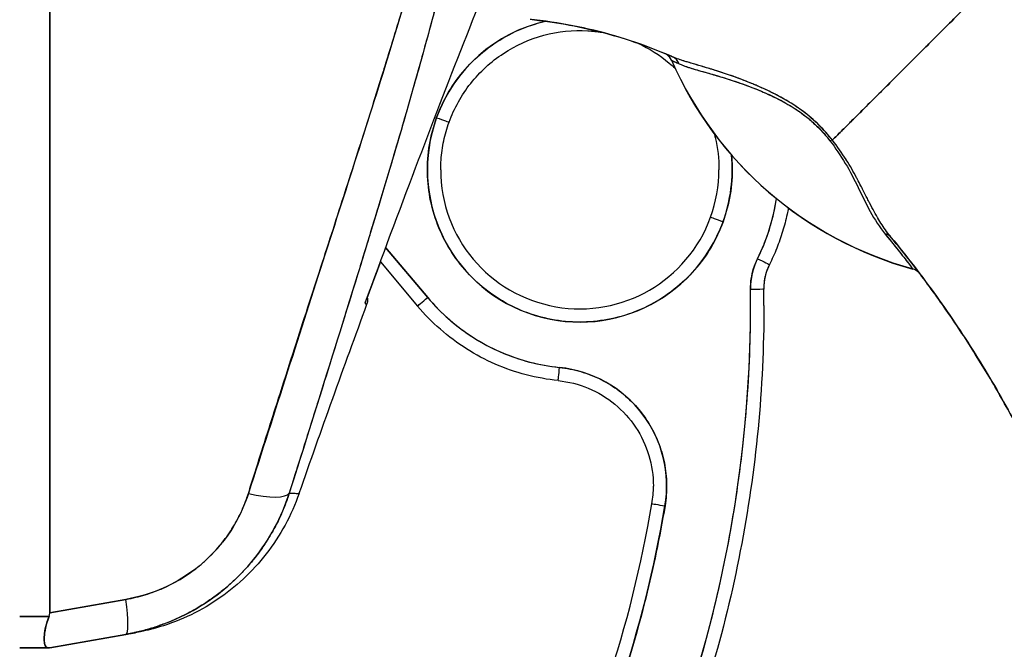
# Model space of a CAD drawing. Extents: x 807 to 1172, y 30 to 260.
# Tile 36 of 214: x 840.642 to 842.105, y 165.773 to 166.709. Entities that reach past the tile are written whole.
import ezdxf

# ---------------------------------------------------------------- set-up
doc = ezdxf.new("R2010")
doc.units = 0
doc.header["$LTSCALE"] = 4
doc.header["$MEASUREMENT"] = 0
doc.layers.get('0').update_dxf_attribs({"linetype": 'CONTINUOUS'})

msp = doc.modelspace()

# ---------------------------------------------------------------- linework, layer by layer
for p, q in [((840.6871, 167.2321), (840.6871, 165.8277)), ((840.6871, 165.8277), (840.6871, 167.2321)), ((841.6108, 166.6487), (841.6108, 166.6485)), ((841.7746, 166.5882), (841.7746, 166.5882)), ((841.7746, 166.5882), (841.7746, 166.5882)), ((841.7748, 166.5928), (841.7748, 166.5928)), ((841.7748, 166.5928), (841.7748, 166.5928)), ((841.794, 166.5812), (841.794, 166.5812)), ((841.1235, 166.445), (841.1234, 166.4451)), ((841.1234, 166.4451), (841.1235, 166.445)), ((841.1163, 166.423), (841.1163, 166.4229)), ((841.1578, 166.3735), (841.1578, 166.3735)), ((841.2486, 166.2961), (841.1861, 166.3704)), ((841.1861, 166.3704), (841.2486, 166.2961)), ((841.1783, 166.3491), (841.2335, 166.2834)), ((841.7563, 166.345), (841.7563, 166.345)), ((841.7479, 166.309), (841.7479, 166.3087)), ((841.7479, 166.3088), (841.7479, 166.309)), ((841.7481, 166.2842), (841.7481, 166.2845)), ((840.8002, 165.8476), (840.6871, 165.8277)), ((840.6871, 165.8277), (840.8002, 165.8476)), ((840.6424, 165.8224), (840.686, 165.8224)), ((840.686, 165.8224), (840.6424, 165.8224)), ((840.6871, 165.7758), (840.8002, 165.7957)), ((840.8002, 165.7957), (840.6871, 165.7758)), ((840.6424, 165.7758), (840.686, 165.7758)), ((840.686, 165.7758), (840.6424, 165.7758))]:
    msp.add_line(p, q)
for centre, radius, start, end in [((841.5924, 166.6405), 0.0201, 23.6684, 56.8157), ((842.1156, 166.8698), 0.5512, 203.6748, 254.6398), ((841.4746, 166.486), 0.2264, 44.8598, 44.8601), ((841.4746, 166.486), 0.2264, 41.2948, 41.3062), ((841.8267, 166.3097), 0.0984, 153.4032, 180.7341), ((841.8267, 166.3098), 0.0787, 153.4032, 180.7341), ((841.8267, 166.3098), 0.0787, 153.4032, 180.7341), ((841.9642, 166.319), 0.0201, 44.4756, 74.6399), ((841.8267, 166.31), 0.0984, 179.9225, 180.0876), ((841.8267, 166.31), 0.0787, 180.0912, 180.7341), ((841.8267, 166.31), 0.0787, 180.0912, 180.7341), ((841.4746, 166.486), 0.2953, 220.033, 264.1461), ((855.932, 160.8334), 15.748, 159.74434, 160.82859)]:
    msp.add_arc(centre, radius, start, end)
for centre, major_axis, ratio, start_param, end_param in [((841.4746, 166.486), (-0.2128, 0.0773), 0.999999, 5.288734, 6.283185), ((841.392, 166.693), (-0.1269, 0.012), 0.132885, 4.605159, 4.653284), ((841.5924, 166.6405), (0.0184, 0.0081), 0.999983, 0, 0.667548), ((841.5924, 166.6405), (0.0094, 0.0177), 0.999926, 5.615642, 6.283185), ((841.6041, 166.6354), (0.0081, 0.0184), 0.957138, 5.524733, 6.286793), ((841.6041, 166.6354), (0.0081, 0.0184), 0.957138, 5.524732, 6.286792), ((843.051, 166.1242), (-1.4402, 0.5244), 0.001191, 0.000428, 0.011541), ((842.1156, 166.87), (0.5512, 0), 0.999825, 3.554991, 4.443895), ((842.1161, 166.8701), (-0.5053, -0.2215), 0.999999, 6.283184, 6.283185), ((842.1156, 166.87), (-0.5512, 0), 0.999825, 0.413493, 1.302303), ((841.4746, 166.486), (0.2128, -0.0773), 0.999999, 3.141593, 6.283185), ((841.2619, 166.5633), (0.0185, -0.0067), 0.001197, 4.712824, 6.28362), ((841.2619, 166.5633), (0.0185, -0.0067), 0.001197, 4.712824, 6.28362), ((841.8365, 166.5171), (0.0159, 0.0123), 0.237603, 0.420158, 0.737553), ((841.4746, 166.486), (0.2253, 0.0218), 0.999999, 5.83822, 6.283185), ((841.4746, 166.486), (-0.2067, 0), 0.999999, 0, 2.793103), ((841.4746, 166.486), (0.1943, -0.0706), 0.999999, 0, 0.348489), ((841.4746, 166.486), (0.264, -0.1322), 1, 0, 0.318277), ((841.6874, 166.4087), (-0.0185, 0.0067), 0.001197, 0.000435, 1.571231), ((841.6874, 166.4087), (-0.0185, 0.0067), 0.001197, 0.000435, 1.571231), ((841.9217, 166.3735), (0.0155, 0.0127), 0.762042, 0.221797, 0.631364), ((841.9217, 166.3727), (0.0155, 0.0128), 0.763316, 6.282524, 6.912051), ((841.7387, 166.3538), (0.0176, -0.0088), 0.001139, 4.712959, 6.272264), ((841.7387, 166.3538), (0.0176, -0.0088), 0.001139, 4.712959, 6.272264), ((841.964, 166.3193), (0.0053, 0.0194), 0.999856, 5.750181, 6.283185), ((841.527, 166.9328), (0.4425, -0.5945), 0.00076, 6.252857, 6.28421), ((841.964, 166.3193), (0.0144, 0.014), 0.999539, 0, 0.533354), ((841.527, 166.9331), (0.4425, -0.5948), 0.000764, 6.25286, 6.284203), ((839.8347, 166.2842), (1.8937, 0), 0.999999, 5.803859, 6.295998), ((841.7283, 166.3085), (0.0197, 0.0003), 0.001273, 4.712373, 6.283169), ((841.7283, 166.3085), (0.0197, 0.0003), 0.001273, 4.712373, 6.283169), ((841.7283, 166.3087), (0.0197, 0.0003), 0.001273, 0.015863, 0.016902), ((839.8347, 166.2845), (1.9134, 0), 0.999999, 0, 0.012795), ((839.8347, 166.2842), (1.9134, 0), 0.999999, 0, 0.012813), ((839.8347, 166.2842), (1.9134, 0), 0.999999, 0, 0.012813), ((841.2486, 166.2961), (-0.0151, -0.0127), 0.000975, 0, 1.569977), ((841.2486, 166.2961), (-0.0151, -0.0127), 0.000975, 6.283167, 7.853153), ((841.4445, 166.1923), (-0.002, -0.0196), 0.00013, 6.281918, 7.852715), ((841.4445, 166.1923), (-0.002, -0.0196), 0.00013, 6.281918, 7.852715), ((841.4265, 166.016), (0.1762, -0.0181), 0.999999, 6.218435, 7.853982), ((841.4265, 166.016), (0.1553, -0.0262), 0.999999, 0, 0.166921), ((840.9685, 166.0307), (0.0751, -0.0236), 0.267678, 4.978789, 6.209704), ((840.9685, 166.0307), (0.0751, -0.0236), 0.267683, 4.978795, 6.209706), ((839.8347, 166.2842), (1.7717, 0), 0.999999, 5.803859, 6.116264), ((839.8347, 166.2842), (1.7913, 0), 0.999999, 5.803859, 6.116264), ((841.6012, 165.9866), (-0.0194, 0.0033), 0.001256, 0.000212, 1.571008), ((841.6012, 165.9866), (-0.0194, 0.0033), 0.001256, 0.000212, 1.571008), ((840.7866, 165.8733), (0.0137, -0.0775), 0.122276, 6.283185, 7.495831), ((840.7866, 165.8733), (0.0137, -0.0775), 0.122276, 0, 1.212646)]:
    msp.add_ellipse(centre, major_axis=major_axis, ratio=ratio, start_param=start_param, end_param=end_param)
for points, knots in [([(841.3583, 167.2558), (841.3555, 167.2203), (841.3518, 167.185), (841.3472, 167.1495), (841.3426, 167.1139), (841.3371, 167.0782), (841.3307, 167.0418), (841.3243, 167.0054), (841.3171, 166.9683), (841.309, 166.9302), (841.3008, 166.8921), (841.2917, 166.8528), (841.2817, 166.8121), (841.2717, 166.7713), (841.2607, 166.729), (841.2486, 166.6846), (841.2365, 166.6402), (841.2234, 166.5937), (841.209, 166.5444), (841.1946, 166.4951), (841.179, 166.4431), (841.162, 166.3875), (841.1451, 166.3319), (841.1267, 166.2727), (841.1068, 166.2091), (841.087, 166.1456), (841.0656, 166.0778), (841.043, 166.0057)], [0, 0, 0, 0, 0.111111, 0.111111, 0.111111, 0.222222, 0.222222, 0.222222, 0.333333, 0.333333, 0.333333, 0.444444, 0.444444, 0.444444, 0.555556, 0.555556, 0.555556, 0.666667, 0.666667, 0.666667, 0.777778, 0.777778, 0.777778, 0.888889, 0.888889, 0.888889, 1, 1, 1, 1]), ([(841.3583, 167.2558), (841.3573, 167.2436), (841.3563, 167.2313), (841.3551, 167.2188), (841.3539, 167.2065), (841.3526, 167.1941), (841.3511, 167.1816), (841.3497, 167.1692), (841.3482, 167.1566), (841.3465, 167.144), (841.3448, 167.1315), (841.3431, 167.1189), (841.3412, 167.1061), (841.3393, 167.0935), (841.3373, 167.0807), (841.3351, 167.0678), (841.333, 167.055), (841.3308, 167.0421), (841.3285, 167.0291), (841.3264, 167.0174), (841.3242, 167.0055), (841.3219, 166.9936), (841.3216, 166.9924), (841.3214, 166.9911), (841.3211, 166.9899), (841.3186, 166.9767), (841.3159, 166.9634), (841.3131, 166.95), (841.3104, 166.9367), (841.3075, 166.9232), (841.3045, 166.9096), (841.3015, 166.896), (841.2984, 166.8822), (841.2952, 166.8684), (841.292, 166.8545), (841.2886, 166.8405), (841.2852, 166.8264), (841.2818, 166.8122), (841.2782, 166.7978), (841.2746, 166.7834), (841.2709, 166.7689), (841.2671, 166.7542), (841.2632, 166.7394), (841.2597, 166.7259), (841.2561, 166.7124), (841.2524, 166.6987), (841.252, 166.6972), (841.2516, 166.6957), (841.2512, 166.6942), (841.2471, 166.6789), (841.2428, 166.6634), (841.2385, 166.6478), (841.2341, 166.632), (841.2296, 166.6161), (841.225, 166.6), (841.2204, 166.5836), (841.2156, 166.5672), (841.2108, 166.5506), (841.2059, 166.5337), (841.2009, 166.5166), (841.1958, 166.4995), (841.1906, 166.482), (841.1853, 166.4643), (841.1799, 166.4465), (841.1745, 166.4283), (841.1689, 166.41), (841.1632, 166.3915), (841.1611, 166.3843), (841.1589, 166.3772), (841.1567, 166.37), (841.153, 166.3581), (841.1494, 166.3462), (841.1457, 166.3342), (841.1396, 166.3144), (841.1334, 166.2945), (841.1272, 166.2744), (841.1208, 166.2538), (841.1143, 166.233), (841.1077, 166.212), (841.101, 166.1904), (841.0941, 166.1686), (841.0872, 166.1466), (841.0801, 166.124), (841.0729, 166.1011), (841.0657, 166.078), (841.0582, 166.0541), (841.0506, 166.03), (841.043, 166.0057)], [0, 0, 0, 0, 0.037382, 0.037382, 0.037382, 0.074234, 0.074234, 0.074234, 0.110636, 0.110636, 0.110636, 0.146671, 0.146671, 0.146671, 0.182417, 0.182417, 0.182417, 0.217957, 0.217957, 0.217957, 0.25, 0.25, 0.25, 0.253368, 0.253368, 0.253368, 0.288725, 0.288725, 0.288725, 0.324095, 0.324095, 0.324095, 0.359547, 0.359547, 0.359547, 0.39515, 0.39515, 0.39515, 0.430974, 0.430974, 0.430974, 0.467089, 0.467089, 0.467089, 0.5, 0.5, 0.5, 0.503564, 0.503564, 0.503564, 0.540473, 0.540473, 0.540473, 0.577897, 0.577897, 0.577897, 0.615918, 0.615918, 0.615918, 0.654622, 0.654622, 0.654622, 0.694093, 0.694093, 0.694093, 0.734423, 0.734423, 0.734423, 0.75, 0.75, 0.75, 0.775706, 0.775706, 0.775706, 0.818036, 0.818036, 0.818036, 0.861515, 0.861515, 0.861515, 0.906243, 0.906243, 0.906243, 0.952322, 0.952322, 0.952322, 1, 1, 1, 1]), ([(841.3331, 167.2514), (841.3214, 167.1677), (841.3046, 167.0788), (841.2822, 166.9848), (841.2598, 166.8909), (841.2317, 166.7918), (841.1999, 166.6877), (841.1682, 166.5837), (841.1328, 166.4746), (841.0963, 166.3608), (841.0597, 166.247), (841.022, 166.1285), (840.9822, 166.0051)], [0, 0, 0, 0, 0.25, 0.25, 0.25, 0.5, 0.5, 0.5, 0.75, 0.75, 0.75, 1, 1, 1, 1]), ([(840.9822, 166.0051), (840.9898, 166.0293), (840.9974, 166.0535), (841.0051, 166.0776), (841.0124, 166.1006), (841.0197, 166.1235), (841.0271, 166.1464), (841.0341, 166.1682), (841.0411, 166.1901), (841.0481, 166.2119), (841.0548, 166.2327), (841.0616, 166.2536), (841.0683, 166.2744), (841.0747, 166.2943), (841.0812, 166.3142), (841.0876, 166.3342), (841.0938, 166.3533), (841.1, 166.3724), (841.1062, 166.3914), (841.1121, 166.4098), (841.118, 166.4281), (841.1239, 166.4464), (841.1296, 166.4641), (841.1353, 166.4817), (841.1409, 166.4993), (841.1463, 166.5163), (841.1518, 166.5333), (841.1572, 166.5503), (841.1624, 166.5667), (841.1675, 166.5831), (841.1727, 166.5996), (841.1754, 166.6081), (841.178, 166.6166), (841.1807, 166.6251), (841.183, 166.6325), (841.1852, 166.6399), (841.1875, 166.6472), (841.1923, 166.6626), (841.197, 166.678), (841.2017, 166.6935), (841.2062, 166.7084), (841.2107, 166.7234), (841.2152, 166.7384), (841.2195, 166.7529), (841.2238, 166.7675), (841.228, 166.7821), (841.2321, 166.7963), (841.2362, 166.8106), (841.2402, 166.8248), (841.2441, 166.8387), (841.248, 166.8526), (841.2518, 166.8665), (841.2555, 166.8802), (841.2591, 166.8938), (841.2627, 166.9074), (841.2662, 166.9208), (841.2697, 166.9342), (841.273, 166.9476), (841.2763, 166.9608), (841.2796, 166.9739), (841.2827, 166.9871), (841.2859, 167.0001), (841.2889, 167.013), (841.2918, 167.026), (841.2948, 167.0388), (841.2976, 167.0516), (841.3003, 167.0645), (841.303, 167.0771), (841.3056, 167.0898), (841.3082, 167.1025), (841.3107, 167.115), (841.3131, 167.1276), (841.3154, 167.1401), (841.3177, 167.1526), (841.3199, 167.165), (841.322, 167.1775), (841.324, 167.1898), (841.326, 167.2022), (841.3279, 167.2146), (841.3297, 167.2268), (841.3315, 167.2391), (841.3331, 167.2514)], [0, 0, 0, 0, 0.058373, 0.058373, 0.058373, 0.113771, 0.113771, 0.113771, 0.166588, 0.166588, 0.166588, 0.217025, 0.217025, 0.217025, 0.265271, 0.265271, 0.265271, 0.311506, 0.311506, 0.311506, 0.355892, 0.355892, 0.355892, 0.398581, 0.398581, 0.398581, 0.439711, 0.439711, 0.439711, 0.479413, 0.479413, 0.479413, 0.5, 0.5, 0.5, 0.517807, 0.517807, 0.517807, 0.555021, 0.555021, 0.555021, 0.59116, 0.59116, 0.59116, 0.62632, 0.62632, 0.62632, 0.660593, 0.660593, 0.660593, 0.694065, 0.694065, 0.694065, 0.726815, 0.726815, 0.726815, 0.75892, 0.75892, 0.75892, 0.79045, 0.79045, 0.79045, 0.821471, 0.821471, 0.821471, 0.852043, 0.852043, 0.852043, 0.882223, 0.882223, 0.882223, 0.912065, 0.912065, 0.912065, 0.941613, 0.941613, 0.941613, 0.970914, 0.970914, 0.970914, 1, 1, 1, 1]), ([(841.1559, 166.2884), (841.1812, 166.3575), (841.2061, 166.4243), (841.2306, 166.4886), (841.255, 166.5528), (841.2789, 166.6147), (841.3023, 166.6743), (841.3257, 166.7338), (841.3486, 166.7911), (841.3707, 166.8461)], [0, 0, 0, 0, 0.333333, 0.333333, 0.333333, 0.666667, 0.666667, 0.666667, 1, 1, 1, 1]), ([(842.1053, 166.785), (842.098, 166.7777), (842.0904, 166.7701), (842.0828, 166.7625), (842.0748, 166.7546), (842.0668, 166.7465), (842.0588, 166.7385), (842.0564, 166.7361), (842.054, 166.7337), (842.0516, 166.7314), (842.0456, 166.7253), (842.0396, 166.7193), (842.0336, 166.7134), (842.0249, 166.7046), (842.0163, 166.6961), (842.0079, 166.6877), (842.0052, 166.685), (842.0025, 166.6823), (841.9999, 166.6797), (841.9939, 166.6737), (841.988, 166.6677), (841.9821, 166.6619), (841.9735, 166.6533), (841.9651, 166.6449), (841.957, 166.6368), (841.9554, 166.6352), (841.9539, 166.6337), (841.9524, 166.6322), (841.9457, 166.6255), (841.9392, 166.619), (841.933, 166.6128), (841.9291, 166.6089), (841.9253, 166.6051), (841.9216, 166.6014), (841.9178, 166.5977), (841.9142, 166.594), (841.9107, 166.5905), (841.9071, 166.5869), (841.9036, 166.5835), (841.9002, 166.5801), (841.8969, 166.5767), (841.8936, 166.5735), (841.8905, 166.5703), (841.8854, 166.5652), (841.8805, 166.5604), (841.876, 166.5559), (841.8749, 166.5548), (841.8738, 166.5538), (841.8728, 166.5527), (841.8701, 166.5501), (841.8675, 166.5475), (841.865, 166.545), (841.8626, 166.5426), (841.8602, 166.5402), (841.858, 166.538), (841.8558, 166.5358), (841.8537, 166.5337), (841.8517, 166.5317), (841.851, 166.5311), (841.8504, 166.5305), (841.8498, 166.5298)], [0, 0, 0, 0, 0.070424, 0.070424, 0.070424, 0.144534, 0.144534, 0.144534, 0.166667, 0.166667, 0.166667, 0.223343, 0.223343, 0.223343, 0.306734, 0.306734, 0.306734, 0.333333, 0.333333, 0.333333, 0.393545, 0.393545, 0.393545, 0.482972, 0.482972, 0.482972, 0.5, 0.5, 0.5, 0.574383, 0.574383, 0.574383, 0.620537, 0.620537, 0.620537, 0.666667, 0.666667, 0.666667, 0.713018, 0.713018, 0.713018, 0.759127, 0.759127, 0.759127, 0.833333, 0.833333, 0.833333, 0.850626, 0.850626, 0.850626, 0.895889, 0.895889, 0.895889, 0.940848, 0.940848, 0.940848, 0.985537, 0.985537, 0.985537, 1, 1, 1, 1]), ([(841.8498, 166.5298), (841.8504, 166.5305), (841.851, 166.5311), (841.8517, 166.5317), (841.8537, 166.5337), (841.8558, 166.5358), (841.858, 166.538), (841.8602, 166.5402), (841.8626, 166.5426), (841.865, 166.545), (841.8675, 166.5475), (841.8701, 166.5501), (841.8728, 166.5527), (841.8738, 166.5538), (841.8749, 166.5548), (841.876, 166.5559), (841.8805, 166.5604), (841.8854, 166.5652), (841.8905, 166.5703), (841.8968, 166.5766), (841.9035, 166.5834), (841.9106, 166.5905), (841.9177, 166.5975), (841.9252, 166.605), (841.933, 166.6128), (841.9392, 166.619), (841.9457, 166.6255), (841.9524, 166.6322), (841.9539, 166.6337), (841.9554, 166.6352), (841.957, 166.6368), (841.9651, 166.6449), (841.9735, 166.6533), (841.9821, 166.6619), (841.988, 166.6677), (841.9939, 166.6737), (841.9999, 166.6797), (842.0025, 166.6823), (842.0052, 166.685), (842.0079, 166.6877), (842.0163, 166.6961), (842.0249, 166.7046), (842.0336, 166.7134), (842.0395, 166.7193), (842.0455, 166.7253), (842.0516, 166.7313), (842.054, 166.7337), (842.0564, 166.7361), (842.0588, 166.7385), (842.0668, 166.7465), (842.0748, 166.7545), (842.0828, 166.7625), (842.0904, 166.7701), (842.098, 166.7777), (842.1053, 166.785)], [0, 0, 0, 0, 0.014459, 0.014459, 0.014459, 0.059137, 0.059137, 0.059137, 0.104088, 0.104088, 0.104088, 0.149345, 0.149345, 0.149345, 0.166667, 0.166667, 0.166667, 0.24084, 0.24084, 0.24084, 0.33319, 0.33319, 0.33319, 0.425633, 0.425633, 0.425633, 0.5, 0.5, 0.5, 0.517058, 0.517058, 0.517058, 0.606462, 0.606462, 0.606462, 0.666667, 0.666667, 0.666667, 0.693307, 0.693307, 0.693307, 0.776791, 0.776791, 0.776791, 0.833333, 0.833333, 0.833333, 0.855634, 0.855634, 0.855634, 0.929684, 0.929684, 0.929684, 1, 1, 1, 1]), ([(842.1053, 166.785), (842.1144, 166.7526), (842.1228, 166.7202), (842.1306, 166.6879), (842.1385, 166.6556), (842.1458, 166.6235), (842.1528, 166.5916), (842.1597, 166.5597), (842.1663, 166.528), (842.1727, 166.4967), (842.179, 166.4655), (842.1852, 166.4346), (842.1913, 166.4041), (842.1975, 166.3736), (842.2036, 166.3435), (842.2099, 166.314), (842.2162, 166.2844), (842.2227, 166.2553), (842.2295, 166.2266), (842.2364, 166.198), (842.2437, 166.1698), (842.2517, 166.1421), (842.2596, 166.1144), (842.2681, 166.0871), (842.2776, 166.0601)], [0, 0, 0, 0, 0.124961, 0.124961, 0.124961, 0.249967, 0.249967, 0.249967, 0.374972, 0.374972, 0.374972, 0.499978, 0.499978, 0.499978, 0.624983, 0.624983, 0.624983, 0.749989, 0.749989, 0.749989, 0.874994, 0.874994, 0.874994, 1, 1, 1, 1]), ([(841.2619, 166.5633), (841.2667, 166.5765), (841.2726, 166.5891), (841.2797, 166.601), (841.2867, 166.613), (841.2949, 166.6244), (841.3041, 166.6349), (841.3133, 166.6454), (841.3234, 166.655), (841.3344, 166.6637), (841.3453, 166.6723), (841.3571, 166.6799), (841.3694, 166.6864), (841.3818, 166.6929), (841.3947, 166.6983), (841.4081, 166.7024), (841.4132, 166.7039), (841.4183, 166.7053), (841.4235, 166.7065)], [0, 0, 0, 0, 0.0588235, 0.0588235, 0.0588235, 0.1176471, 0.1176471, 0.1176471, 0.1764706, 0.1764706, 0.1764706, 0.2352941, 0.2352941, 0.2352941, 0.2941176, 0.2941176, 0.2941176, 0.3166113, 0.3166113, 0.3166113, 0.3166113]), ([(841.4071, 166.7085), (841.4421, 166.7047), (841.477, 166.6982), (841.5113, 166.6891), (841.5456, 166.6799), (841.5793, 166.6682), (841.6121, 166.6538)], [0, 0, 0, 0, 0.5, 0.5, 0.5, 1, 1, 1, 1]), ([(841.6121, 166.6538), (841.6116, 166.654), (841.6111, 166.6542), (841.6107, 166.6544), (841.5908, 166.6631), (841.5705, 166.6708), (841.55, 166.6776), (841.5295, 166.6843), (841.5087, 166.6901), (841.4877, 166.6949), (841.4668, 166.6997), (841.4457, 166.7035), (841.4245, 166.7064), (841.4187, 166.7072), (841.4129, 166.7079), (841.4071, 166.7085)], [0, 0, 0, 0, 0.007361, 0.007361, 0.007361, 0.310645, 0.310645, 0.310645, 0.613929, 0.613929, 0.613929, 0.917213, 0.917213, 0.917213, 1, 1, 1, 1]), ([(841.2804, 166.5566), (841.2879, 166.5773), (841.2988, 166.5968), (841.3261, 166.6314), (841.3426, 166.6465), (841.3794, 166.6708), (841.3997, 166.6799), (841.4423, 166.6914), (841.4645, 166.6936), (841.4935, 166.692), (841.5004, 166.6912), (841.5072, 166.6901)], [3.490082, 3.490082, 3.490082, 3.490082, 3.810082, 3.810082, 4.130082, 4.130082, 4.450082, 4.450082, 4.770082, 4.770082, 4.870732, 4.870732, 4.870732, 4.870732]), ([(841.5608, 166.6739), (841.5776, 166.6662), (841.5933, 166.6563), (841.6104, 166.6419), (841.6133, 166.6393), (841.6161, 166.6367)], [5.142311, 5.142311, 5.142311, 5.142311, 5.4100818, 5.4100818, 5.4663064, 5.4663064, 5.4663064, 5.4663064]), ([(841.8498, 166.5298), (841.8434, 166.5381), (841.8362, 166.5461), (841.8281, 166.554), (841.82, 166.5618), (841.8109, 166.5694), (841.801, 166.5764), (841.8005, 166.5768), (841.8001, 166.5771), (841.7997, 166.5774), (841.7902, 166.584), (841.7799, 166.5901), (841.7693, 166.5957), (841.7679, 166.5965), (841.7665, 166.5972), (841.765, 166.598), (841.7563, 166.6025), (841.7474, 166.6067), (841.7383, 166.6106), (841.7372, 166.6111), (841.736, 166.6116), (841.7349, 166.6121), (841.7328, 166.613), (841.7307, 166.6138), (841.7286, 166.6147), (841.7189, 166.6187), (841.7092, 166.6223), (841.6996, 166.6257), (841.6993, 166.6258), (841.699, 166.6259), (841.6987, 166.626), (841.6906, 166.6288), (841.6825, 166.6314), (841.6745, 166.6339), (841.6741, 166.634), (841.6737, 166.6342), (841.6732, 166.6343), (841.6706, 166.6351), (841.6679, 166.6359), (841.6653, 166.6367), (841.6619, 166.6377), (841.6585, 166.6387), (841.6553, 166.6397), (841.6499, 166.6413), (841.6448, 166.6428), (841.64, 166.6442), (841.638, 166.6448), (841.636, 166.6454), (841.6342, 166.646), (841.6321, 166.6466), (841.6301, 166.6472), (841.6282, 166.6478), (841.6219, 166.6499), (841.6166, 166.6518), (841.6121, 166.6538)], [0, 0, 0, 0, 0.125, 0.125, 0.125, 0.25, 0.25, 0.25, 0.255535, 0.255535, 0.255535, 0.375, 0.375, 0.375, 0.39094, 0.39094, 0.39094, 0.487767, 0.487767, 0.487767, 0.5, 0.5, 0.5, 0.522422, 0.522422, 0.522422, 0.625, 0.625, 0.625, 0.628055, 0.628055, 0.628055, 0.715688, 0.715688, 0.715688, 0.720466, 0.720466, 0.720466, 0.75, 0.75, 0.75, 0.787783, 0.787783, 0.787783, 0.849243, 0.849243, 0.849243, 0.875, 0.875, 0.875, 0.903965, 0.903965, 0.903965, 1, 1, 1, 1]), ([(841.8498, 166.5298), (841.8439, 166.5374), (841.8373, 166.5448), (841.8303, 166.5518), (841.8291, 166.553), (841.8279, 166.5542), (841.8266, 166.5554), (841.8194, 166.5623), (841.8119, 166.5686), (841.8038, 166.5745), (841.8025, 166.5754), (841.8012, 166.5763), (841.7999, 166.5772), (841.7926, 166.5823), (841.7848, 166.5871), (841.7767, 166.5917), (841.7742, 166.5931), (841.7717, 166.5945), (841.7691, 166.5959), (841.7634, 166.5989), (841.7575, 166.6018), (841.7515, 166.6046), (841.7463, 166.6071), (841.741, 166.6094), (841.7357, 166.6117), (841.7331, 166.6128), (841.7305, 166.6139), (841.7278, 166.615), (841.7196, 166.6183), (841.7113, 166.6215), (841.7031, 166.6244), (841.7026, 166.6246), (841.702, 166.6248), (841.7015, 166.625), (841.6936, 166.6278), (841.6859, 166.6303), (841.6782, 166.6327), (841.6748, 166.6338), (841.6714, 166.6349), (841.6681, 166.6359), (841.6645, 166.637), (841.6609, 166.638), (841.6574, 166.6391), (841.6519, 166.6407), (841.6465, 166.6422), (841.6414, 166.6438), (841.6401, 166.6442), (841.6387, 166.6446), (841.6374, 166.645), (841.6345, 166.6458), (841.6317, 166.6467), (841.629, 166.6476), (841.6256, 166.6487), (841.6224, 166.6498), (841.6194, 166.6509), (841.6168, 166.6518), (841.6144, 166.6528), (841.6121, 166.6538)], [0, 0, 0, 0, 0.106229, 0.106229, 0.106229, 0.125, 0.125, 0.125, 0.232823, 0.232823, 0.232823, 0.25, 0.25, 0.25, 0.345204, 0.345204, 0.345204, 0.375, 0.375, 0.375, 0.441581, 0.441581, 0.441581, 0.5, 0.5, 0.5, 0.528868, 0.528868, 0.528868, 0.618969, 0.618969, 0.618969, 0.625, 0.625, 0.625, 0.711204, 0.711204, 0.711204, 0.75, 0.75, 0.75, 0.791698, 0.791698, 0.791698, 0.857612, 0.857612, 0.857612, 0.875, 0.875, 0.875, 0.912763, 0.912763, 0.912763, 0.959824, 0.959824, 0.959824, 1, 1, 1, 1]), ([(841.6108, 166.6485), (841.6109, 166.6485), (841.6112, 166.6483), (841.6117, 166.6481), (841.6125, 166.6478), (841.6137, 166.6472), (841.6154, 166.6464), (841.6171, 166.6456), (841.6194, 166.6446), (841.622, 166.6434)], [0, 0, 0, 0, 0.250608, 0.250608, 0.250608, 0.616926, 0.616926, 0.616926, 1, 1, 1, 1]), ([(841.6108, 166.6485), (841.6109, 166.6485), (841.6114, 166.6483), (841.6123, 166.6479), (841.6131, 166.6475), (841.6144, 166.6469), (841.616, 166.6461), (841.6177, 166.6454), (841.6196, 166.6445), (841.622, 166.6434)], [0, 0, 0, 0, 0.333333, 0.333333, 0.333333, 0.666667, 0.666667, 0.666667, 1, 1, 1, 1]), ([(841.622, 166.6434), (841.6241, 166.6425), (841.6263, 166.6416), (841.6287, 166.6407), (841.6314, 166.6397), (841.6343, 166.6387), (841.6375, 166.6376), (841.641, 166.6365), (841.6449, 166.6354), (841.649, 166.6341), (841.6515, 166.6334), (841.654, 166.6327), (841.6567, 166.6319), (841.6591, 166.6312), (841.6615, 166.6306), (841.664, 166.6298), (841.67, 166.6281), (841.6766, 166.6262), (841.6835, 166.6241), (841.6909, 166.6218), (841.6987, 166.6194), (841.707, 166.6166), (841.7078, 166.6164), (841.7086, 166.6161), (841.7094, 166.6158), (841.7162, 166.6135), (841.7232, 166.611), (841.7304, 166.6082), (841.7377, 166.6054), (841.7452, 166.6023), (841.753, 166.5988), (841.7608, 166.5953), (841.7689, 166.5914), (841.7771, 166.5869), (841.7772, 166.5868), (841.7774, 166.5867), (841.7775, 166.5866), (841.7859, 166.582), (841.7944, 166.5768), (841.8028, 166.5709), (841.8067, 166.5681), (841.8105, 166.5651), (841.8142, 166.562), (841.819, 166.5581), (841.8236, 166.5539), (841.828, 166.5495), (841.8346, 166.543), (841.8407, 166.5359), (841.8463, 166.5287)], [0, 0, 0, 0, 0.060401, 0.060401, 0.060401, 0.128439, 0.128439, 0.128439, 0.204371, 0.204371, 0.204371, 0.25, 0.25, 0.25, 0.289854, 0.289854, 0.289854, 0.38726, 0.38726, 0.38726, 0.490155, 0.490155, 0.490155, 0.5, 0.5, 0.5, 0.582487, 0.582487, 0.582487, 0.665027, 0.665027, 0.665027, 0.748353, 0.748353, 0.748353, 0.75, 0.75, 0.75, 0.835339, 0.835339, 0.835339, 0.875, 0.875, 0.875, 0.925032, 0.925032, 0.925032, 1, 1, 1, 1]), ([(841.622, 166.6434), (841.6258, 166.6418), (841.6304, 166.64), (841.6362, 166.638), (841.6421, 166.6361), (841.6491, 166.6341), (841.6575, 166.6317), (841.6659, 166.6293), (841.6758, 166.6265), (841.6858, 166.6235), (841.6959, 166.6204), (841.7061, 166.6171), (841.7164, 166.6134), (841.7266, 166.6097), (841.7369, 166.6057), (841.747, 166.6013), (841.7571, 166.5969), (841.7671, 166.5922), (841.7767, 166.587), (841.7863, 166.5819), (841.7955, 166.5762), (841.804, 166.57), (841.8125, 166.5638), (841.8204, 166.557), (841.8275, 166.5501), (841.8345, 166.5432), (841.8408, 166.5361), (841.8463, 166.5287)], [0, 0, 0, 0, 0.111111, 0.111111, 0.111111, 0.222222, 0.222222, 0.222222, 0.333333, 0.333333, 0.333333, 0.444444, 0.444444, 0.444444, 0.555556, 0.555556, 0.555556, 0.666667, 0.666667, 0.666667, 0.777778, 0.777778, 0.777778, 0.888889, 0.888889, 0.888889, 1, 1, 1, 1]), ([(841.6874, 166.4087), (841.6826, 166.3955), (841.6767, 166.3829), (841.6696, 166.371), (841.6626, 166.359), (841.6543, 166.3476), (841.6452, 166.3371), (841.636, 166.3266), (841.6258, 166.3169), (841.6149, 166.3083), (841.604, 166.2997), (841.5922, 166.292), (841.5799, 166.2856), (841.5675, 166.2791), (841.5546, 166.2737), (841.5412, 166.2696), (841.5279, 166.2655), (841.5142, 166.2627), (841.5003, 166.2611), (841.4865, 166.2595), (841.4725, 166.2592), (841.4585, 166.2602), (841.4446, 166.2612), (841.4308, 166.2635), (841.4173, 166.267), (841.4038, 166.2705), (841.3906, 166.2753), (841.378, 166.2813), (841.3654, 166.2872), (841.3533, 166.2943), (841.342, 166.3025), (841.3307, 166.3107), (841.3202, 166.3199), (841.3106, 166.33), (841.301, 166.3401), (841.2923, 166.3511), (841.2847, 166.3628), (841.2771, 166.3745), (841.2706, 166.3869), (841.2653, 166.3998), (841.26, 166.4127), (841.2559, 166.4261), (841.253, 166.4398), (841.2502, 166.4534), (841.2486, 166.4673), (841.2483, 166.4813), (841.248, 166.4952), (841.249, 166.5092), (841.2513, 166.5229), (841.2536, 166.5367), (841.2571, 166.5501), (841.2619, 166.5633)], [0, 0, 0, 0, 0.058824, 0.058824, 0.058824, 0.117647, 0.117647, 0.117647, 0.176471, 0.176471, 0.176471, 0.235294, 0.235294, 0.235294, 0.294118, 0.294118, 0.294118, 0.352941, 0.352941, 0.352941, 0.411765, 0.411765, 0.411765, 0.470588, 0.470588, 0.470588, 0.529412, 0.529412, 0.529412, 0.588235, 0.588235, 0.588235, 0.647059, 0.647059, 0.647059, 0.705882, 0.705882, 0.705882, 0.764706, 0.764706, 0.764706, 0.823529, 0.823529, 0.823529, 0.882353, 0.882353, 0.882353, 0.941176, 0.941176, 0.941176, 1, 1, 1, 1]), ([(841.2679, 166.486), (841.2679, 166.4908), (841.2681, 166.4956), (841.2688, 166.5052), (841.2693, 166.51), (841.2706, 166.5195), (841.2715, 166.5242), (841.2734, 166.5336), (841.2746, 166.5383), (841.2772, 166.5475), (841.2787, 166.5521), (841.2804, 166.5566)], [3.1415927, 3.1415927, 3.1415927, 3.1415927, 3.2112905, 3.2112905, 3.2809883, 3.2809883, 3.3506862, 3.3506862, 3.420384, 3.420384, 3.4900819, 3.4900819, 3.4900819, 3.4900819]), ([(841.6743, 166.5396), (841.6748, 166.5377), (841.6753, 166.5357), (841.6795, 166.5181), (841.6813, 166.5021), (841.6813, 166.486)], [6.0208933, 6.0208933, 6.0208933, 6.0208933, 6.0500818, 6.0500818, 6.2831853, 6.2831853, 6.2831853, 6.2831853]), ([(841.8463, 166.5287), (841.8544, 166.5182), (841.862, 166.507), (841.869, 166.4954), (841.876, 166.4837), (841.8824, 166.4715), (841.8882, 166.4595), (841.8941, 166.4475), (841.8995, 166.4356), (841.906, 166.4239), (841.9125, 166.4122), (841.9202, 166.4008), (841.9285, 166.39)], [0, 0, 0, 0, 0.25, 0.25, 0.25, 0.5, 0.5, 0.5, 0.75, 0.75, 0.75, 1, 1, 1, 1]), ([(841.9372, 166.3855), (841.9349, 166.3883), (841.9327, 166.3912), (841.9305, 166.3941), (841.9281, 166.3974), (841.9258, 166.4008), (841.9236, 166.4041), (841.9215, 166.4073), (841.9195, 166.4106), (841.9176, 166.4138), (841.9173, 166.4141), (841.9171, 166.4145), (841.9169, 166.4149), (841.9146, 166.4188), (841.9124, 166.4227), (841.9103, 166.4267), (841.9079, 166.4311), (841.9056, 166.4355), (841.9033, 166.4399), (841.9028, 166.4409), (841.9023, 166.442), (841.9018, 166.443), (841.8997, 166.4471), (841.8977, 166.4511), (841.8957, 166.4552), (841.8945, 166.4575), (841.8933, 166.4598), (841.8922, 166.4621), (841.8904, 166.4655), (841.8887, 166.4688), (841.8869, 166.4722), (841.8866, 166.4728), (841.8863, 166.4734), (841.8859, 166.474), (841.8812, 166.4829), (841.8761, 166.4916), (841.8705, 166.5004), (841.8704, 166.5006), (841.8703, 166.5008), (841.8702, 166.501), (841.864, 166.5106), (841.8573, 166.5204), (841.8498, 166.5298)], [0, 0, 0, 0, 0.062727, 0.062727, 0.062727, 0.133158, 0.133158, 0.133158, 0.2, 0.2, 0.2, 0.2074, 0.2074, 0.2074, 0.288525, 0.288525, 0.288525, 0.378924, 0.378924, 0.378924, 0.4, 0.4, 0.4, 0.483407, 0.483407, 0.483407, 0.530937, 0.530937, 0.530937, 0.6, 0.6, 0.6, 0.612912, 0.612912, 0.612912, 0.795849, 0.795849, 0.795849, 0.8, 0.8, 0.8, 1, 1, 1, 1]), ([(841.7, 166.5078), (841.7005, 166.5021), (841.7008, 166.4964), (841.701, 166.4907), (841.7013, 166.4767), (841.7002, 166.4627), (841.698, 166.449), (841.6957, 166.4353), (841.6922, 166.4219), (841.6874, 166.4087)], [0.8582763, 0.8582763, 0.8582763, 0.8582763, 0.8823529, 0.8823529, 0.8823529, 0.9411765, 0.9411765, 0.9411765, 1, 1, 1, 1]), ([(841.7387, 166.3538), (841.7449, 166.3662), (841.7501, 166.3788), (841.7545, 166.3919), (841.7589, 166.4051), (841.7624, 166.4186), (841.765, 166.4322), (841.7656, 166.4358), (841.7662, 166.4394), (841.7668, 166.4431)], [0, 0, 0, 0, 0.3333333, 0.3333333, 0.3333333, 0.6666667, 0.6666667, 0.6666667, 0.7548681, 0.7548681, 0.7548681, 0.7548681]), ([(841.7844, 166.4292), (841.7839, 166.4261), (841.7833, 166.423), (841.7807, 166.4113), (841.7785, 166.4027), (841.7734, 166.3858), (841.7704, 166.3774), (841.7639, 166.361), (841.7602, 166.3529), (841.7563, 166.345)], [0.1813385, 0.1813385, 0.1813385, 0.1813385, 0.2113574, 0.2113574, 0.2956387, 0.2956387, 0.3799199, 0.3799199, 0.4642012, 0.4642012, 0.4642012, 0.4642012]), ([(841.9285, 166.39), (841.9377, 166.3789), (841.9454, 166.3693), (841.9515, 166.3616), (841.9578, 166.3536), (841.9624, 166.3476), (841.9654, 166.3437), (841.9677, 166.3407), (841.969, 166.339), (841.9693, 166.3386)], [0, 0, 0, 0, 0.353142, 0.353142, 0.353142, 0.719555, 0.719555, 0.719555, 1, 1, 1, 1]), ([(841.9285, 166.39), (841.9369, 166.3799), (841.944, 166.371), (841.9499, 166.3636), (841.9558, 166.3561), (841.9605, 166.3501), (841.9638, 166.3458), (841.967, 166.3416), (841.9689, 166.3392), (841.9693, 166.3386)], [0, 0, 0, 0, 0.333333, 0.333333, 0.333333, 0.666667, 0.666667, 0.666667, 1, 1, 1, 1]), ([(841.9372, 166.3855), (841.9607, 166.3569), (841.9831, 166.3277), (842.0045, 166.2979), (842.0259, 166.2681), (842.0463, 166.2376), (842.0656, 166.2065), (842.085, 166.1754), (842.1034, 166.1436), (842.1208, 166.1111), (842.1382, 166.0786), (842.1546, 166.0454), (842.17, 166.0115)], [0, 0, 0, 0, 0.25, 0.25, 0.25, 0.5, 0.5, 0.5, 0.75, 0.75, 0.75, 1, 1, 1, 1]), ([(842.17, 166.0115), (842.1595, 166.0347), (842.1485, 166.0576), (842.137, 166.0801), (842.1256, 166.1026), (842.1136, 166.1248), (842.1012, 166.1466), (842.0889, 166.1685), (842.076, 166.19), (842.0627, 166.2112), (842.0494, 166.2325), (842.0356, 166.2534), (842.0213, 166.274), (842.0071, 166.2946), (841.9924, 166.3149), (841.9772, 166.3349), (841.9642, 166.352), (841.9509, 166.3688), (841.9372, 166.3855)], [0, 0, 0, 0, 0.17088, 0.17088, 0.17088, 0.34176, 0.34176, 0.34176, 0.51264, 0.51264, 0.51264, 0.68352, 0.68352, 0.68352, 0.8544, 0.8544, 0.8544, 1, 1, 1, 1]), ([(841.7283, 166.3085), (841.7282, 166.3137), (841.7285, 166.3189), (841.7293, 166.324), (841.7301, 166.3292), (841.7312, 166.3344), (841.7328, 166.3393), (841.7344, 166.3443), (841.7363, 166.3491), (841.7387, 166.3538)], [0, 0, 0, 0, 0.333333, 0.333333, 0.333333, 0.666667, 0.666667, 0.666667, 1, 1, 1, 1]), ([(841.7563, 166.345), (841.7552, 166.3428), (841.7542, 166.3406), (841.7524, 166.3361), (841.7516, 166.3337), (841.7503, 166.3291), (841.7497, 166.3267), (841.7488, 166.3219), (841.7485, 166.3195), (841.7481, 166.3146), (841.7479, 166.3122), (841.7479, 166.3098)], [2.6773915, 2.6773915, 2.6773915, 2.6773915, 2.7702317, 2.7702317, 2.8630719, 2.8630719, 2.9559122, 2.9559122, 3.0487524, 3.0487524, 3.1415927, 3.1415927, 3.1415927, 3.1415927]), ([(841.515, 165.4109), (841.5389, 165.4568), (841.5608, 165.5036), (841.5809, 165.5514), (841.6009, 165.5991), (841.619, 165.6477), (841.6351, 165.6969), (841.6511, 165.7462), (841.6652, 165.7961), (841.6771, 165.8465), (841.6891, 165.8969), (841.699, 165.9477), (841.7068, 165.9989), (841.7146, 166.0502), (841.7203, 166.1017), (841.7239, 166.1534), (841.7275, 166.205), (841.7289, 166.2566), (841.7283, 166.3085)], [0, 0, 0, 0, 0.166667, 0.166667, 0.166667, 0.333333, 0.333333, 0.333333, 0.5, 0.5, 0.5, 0.666667, 0.666667, 0.666667, 0.833333, 0.833333, 0.833333, 1, 1, 1, 1]), ([(841.7479, 166.3099), (841.7479, 166.3099), (841.7479, 166.3098), (841.7479, 166.3098), (841.7479, 166.3098), (841.7479, 166.3098)], [3.14318457, 3.14318457, 3.14318457, 3.14318457, 3.144155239, 3.144155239, 3.144521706, 3.144521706, 3.144521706, 3.144521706]), ([(841.7479, 166.3098), (841.7479, 166.3097), (841.7479, 166.3097), (841.7479, 166.3095), (841.7479, 166.3095), (841.7479, 166.3093), (841.7479, 166.3093), (841.7479, 166.3091), (841.7479, 166.3091), (841.7479, 166.309)], [3.144776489, 3.144776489, 3.144776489, 3.144776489, 3.146717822, 3.146717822, 3.149280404, 3.149280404, 3.151842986, 3.151842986, 3.154405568, 3.154405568, 3.154405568, 3.154405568]), ([(841.1559, 166.2884), (841.1573, 166.2865), (841.1579, 166.2856), (841.1579, 166.2856), (841.1579, 166.2856), (841.1572, 166.2865), (841.1559, 166.2884)], [0, 0, 0, 0, 0.502733, 0.502733, 0.502733, 1, 1, 1, 1]), ([(841.1559, 166.2884), (841.1568, 166.2871), (841.1574, 166.2863), (841.1577, 166.2858), (841.158, 166.2854), (841.158, 166.2854), (841.1577, 166.2858), (841.1574, 166.2863), (841.1568, 166.2871), (841.1559, 166.2884)], [0.00002, 0.00002, 0.00002, 0.00002, 0.3333333, 0.3333333, 0.3333333, 0.6666667, 0.6666667, 0.6666667, 1, 1, 1, 1]), ([(841.1587, 166.2961), (841.1591, 166.2941), (841.1592, 166.292), (841.1588, 166.2884), (841.1584, 166.287), (841.1579, 166.2856)], [0.02082945, 0.02082945, 0.02082945, 0.02082945, 0.03662332, 0.03662332, 0.04797543, 0.04797543, 0.04797543, 0.04797543]), ([(841.2486, 166.2961), (841.2583, 166.2844), (841.2689, 166.2737), (841.2803, 166.2637), (841.2917, 166.2538), (841.3039, 166.2446), (841.3167, 166.2365), (841.3296, 166.2283), (841.343, 166.2212), (841.357, 166.2152), (841.3709, 166.2091), (841.3854, 166.2041), (841.4, 166.2003), (841.4146, 166.1965), (841.4294, 166.1938), (841.4445, 166.1923)], [0, 0, 0, 0, 0.2, 0.2, 0.2, 0.4, 0.4, 0.4, 0.6, 0.6, 0.6, 0.8, 0.8, 0.8, 1, 1, 1, 1]), ([(841.4425, 166.1727), (841.4264, 166.1743), (841.4105, 166.1772), (841.3792, 166.1854), (841.3639, 166.1907), (841.3342, 166.2036), (841.3199, 166.2112), (841.2926, 166.2285), (841.2796, 166.2382), (841.2552, 166.2595), (841.2439, 166.271), (841.2335, 166.2834)], [1.6729665, 1.6729665, 1.6729665, 1.6729665, 1.82695, 1.82695, 1.9809336, 1.9809336, 2.1349172, 2.1349172, 2.2889008, 2.2889008, 2.4428843, 2.4428843, 2.4428843, 2.4428843]), ([(841.7481, 166.2842), (841.7481, 166.2231), (841.7452, 166.1619), (841.7335, 166.0402), (841.7247, 165.9796), (841.7014, 165.8596), (841.6869, 165.8001), (841.6522, 165.6829), (841.632, 165.6251), (841.5863, 165.5117), (841.5607, 165.4561), (841.5325, 165.4018)], [0.0000001, 0.0000001, 0.0000001, 0.0000001, 0.0958654, 0.0958654, 0.1917307, 0.1917307, 0.287596, 0.287596, 0.3834613, 0.3834613, 0.4793266, 0.4793266, 0.4793266, 0.4793266]), ([(841.4445, 166.1923), (841.4553, 166.1911), (841.4657, 166.1891), (841.476, 166.1861), (841.4862, 166.1831), (841.4963, 166.1792), (841.5059, 166.1744), (841.5155, 166.1695), (841.5247, 166.1638), (841.5333, 166.1574), (841.5418, 166.1509), (841.5498, 166.1436), (841.5571, 166.1357), (841.5643, 166.1278), (841.5709, 166.1192), (841.5766, 166.1101), (841.5823, 166.101), (841.5871, 166.0914), (841.5911, 166.0814), (841.5951, 166.0714), (841.5981, 166.0611), (841.6002, 166.0505), (841.6023, 166.04), (841.6034, 166.0292), (841.6036, 166.0185), (841.6038, 166.0078), (841.6029, 165.9972), (841.6012, 165.9866)], [0, 0, 0, 0, 0.111111, 0.111111, 0.111111, 0.222222, 0.222222, 0.222222, 0.333333, 0.333333, 0.333333, 0.444444, 0.444444, 0.444444, 0.555556, 0.555556, 0.555556, 0.666667, 0.666667, 0.666667, 0.777778, 0.777778, 0.777778, 0.888889, 0.888889, 0.888889, 1, 1, 1, 1]), ([(841.4425, 166.1727), (841.4579, 166.1711), (841.473, 166.1673), (841.5014, 166.1554), (841.5148, 166.1473), (841.5385, 166.1277), (841.549, 166.1162), (841.5661, 166.0905), (841.5727, 166.0764), (841.5817, 166.0469), (841.5839, 166.0315), (841.5839, 166.016)], [4.814559, 4.814559, 4.814559, 4.814559, 5.108284, 5.108284, 5.40201, 5.40201, 5.695735, 5.695735, 5.98946, 5.98946, 6.283185, 6.283185, 6.283185, 6.283185]), ([(841.043, 166.0057), (841.0422, 166.0034), (841.0415, 166.001), (841.0407, 165.9987), (841.0386, 165.9928), (841.0364, 165.9869), (841.034, 165.9811), (841.0315, 165.9753), (841.0289, 165.9696), (841.0262, 165.964), (841.0245, 165.9606), (841.0228, 165.9572), (841.021, 165.9539), (841.0198, 165.9517), (841.0186, 165.9496), (841.0174, 165.9474), (841.0143, 165.942), (841.0111, 165.9367), (841.0077, 165.9315), (841.0042, 165.9263), (841.0007, 165.9211), (840.997, 165.9162), (840.9947, 165.9132), (840.9925, 165.9103), (840.9902, 165.9074), (840.9886, 165.9054), (840.987, 165.9035), (840.9854, 165.9015), (840.9813, 165.8968), (840.9772, 165.8922), (840.9729, 165.8877), (840.9686, 165.8832), (840.9642, 165.8788), (840.9596, 165.8746), (840.9569, 165.8721), (840.9542, 165.8697), (840.9515, 165.8673), (840.9495, 165.8656), (840.9475, 165.8639), (840.9455, 165.8623), (840.9407, 165.8583), (840.9358, 165.8545), (840.9307, 165.8509), (840.9257, 165.8472), (840.9205, 165.8437), (840.9153, 165.8403), (840.9122, 165.8384), (840.9092, 165.8365), (840.9061, 165.8347), (840.9038, 165.8333), (840.9015, 165.832), (840.8991, 165.8307), (840.8937, 165.8277), (840.8881, 165.8248), (840.8824, 165.8221), (840.8768, 165.8194), (840.871, 165.8168), (840.8652, 165.8144), (840.8619, 165.8131), (840.8586, 165.8118), (840.8552, 165.8106), (840.8526, 165.8096), (840.8501, 165.8087), (840.8475, 165.8078), (840.8415, 165.8058), (840.8354, 165.8039), (840.8293, 165.8022), (840.8231, 165.8006), (840.817, 165.7991), (840.8107, 165.7977), (840.8072, 165.797), (840.8037, 165.7963), (840.8002, 165.7957)], [0, 0, 0, 0, 0.021607, 0.021607, 0.021607, 0.077357, 0.077357, 0.077357, 0.133054, 0.133054, 0.133054, 0.166667, 0.166667, 0.166667, 0.188734, 0.188734, 0.188734, 0.244434, 0.244434, 0.244434, 0.300147, 0.300147, 0.300147, 0.333333, 0.333333, 0.333333, 0.355862, 0.355862, 0.355862, 0.411578, 0.411578, 0.411578, 0.467311, 0.467311, 0.467311, 0.5, 0.5, 0.5, 0.523075, 0.523075, 0.523075, 0.57886, 0.57886, 0.57886, 0.634636, 0.634636, 0.634636, 0.666667, 0.666667, 0.666667, 0.69037, 0.69037, 0.69037, 0.746068, 0.746068, 0.746068, 0.801783, 0.801783, 0.801783, 0.833333, 0.833333, 0.833333, 0.85749, 0.85749, 0.85749, 0.913181, 0.913181, 0.913181, 0.968909, 0.968909, 0.968909, 1, 1, 1, 1]), ([(840.8002, 165.7957), (840.8189, 165.799), (840.8375, 165.804), (840.8552, 165.8106), (840.873, 165.8171), (840.89, 165.8252), (840.9061, 165.8347), (840.9222, 165.8442), (840.9374, 165.8551), (840.9515, 165.8673), (840.9656, 165.8794), (840.9785, 165.8929), (840.9902, 165.9074), (841.0018, 165.9219), (841.0121, 165.9374), (841.021, 165.9539), (841.0299, 165.9704), (841.0373, 165.9878), (841.043, 166.0057)], [0, 0, 0, 0, 0.166667, 0.166667, 0.166667, 0.333333, 0.333333, 0.333333, 0.5, 0.5, 0.5, 0.666667, 0.666667, 0.666667, 0.833333, 0.833333, 0.833333, 1, 1, 1, 1]), ([(840.9822, 166.0051), (840.9769, 165.9886), (840.9701, 165.9732), (840.9616, 165.9587), (840.9532, 165.9443), (840.9431, 165.9308), (840.9317, 165.9186), (840.9204, 165.9063), (840.9077, 165.8954), (840.8939, 165.8859), (840.8801, 165.8764), (840.8652, 165.8683), (840.8496, 165.8619), (840.8339, 165.8555), (840.8175, 165.8508), (840.8002, 165.8476)], [0, 0, 0, 0, 0.2, 0.2, 0.2, 0.4, 0.4, 0.4, 0.6, 0.6, 0.6, 0.8, 0.8, 0.8, 1, 1, 1, 1]), ([(840.8002, 165.8476), (840.8029, 165.8481), (840.8055, 165.8486), (840.8081, 165.8492), (840.8128, 165.8502), (840.8175, 165.8513), (840.8221, 165.8526), (840.8267, 165.8538), (840.8313, 165.8552), (840.8358, 165.8567), (840.8403, 165.8583), (840.8447, 165.8599), (840.8491, 165.8617), (840.8535, 165.8635), (840.8578, 165.8654), (840.8621, 165.8675), (840.8663, 165.8695), (840.8705, 165.8717), (840.8746, 165.8739), (840.8787, 165.8762), (840.8828, 165.8786), (840.8867, 165.8811), (840.8907, 165.8837), (840.8946, 165.8863), (840.8983, 165.889), (840.9021, 165.8918), (840.9058, 165.8946), (840.9094, 165.8976), (840.911, 165.8989), (840.9126, 165.9002), (840.9141, 165.9015), (840.9161, 165.9033), (840.9181, 165.905), (840.92, 165.9068), (840.9234, 165.91), (840.9267, 165.9133), (840.9299, 165.9166), (840.9332, 165.92), (840.9363, 165.9235), (840.9393, 165.927), (840.9423, 165.9306), (840.9452, 165.9343), (840.9479, 165.938), (840.9507, 165.9417), (840.9534, 165.9456), (840.9559, 165.9495), (840.9585, 165.9534), (840.9609, 165.9574), (840.9632, 165.9614), (840.9655, 165.9655), (840.9677, 165.9697), (840.9698, 165.9739), (840.9718, 165.9781), (840.9737, 165.9824), (840.9755, 165.9867), (840.9773, 165.991), (840.979, 165.9954), (840.9805, 165.9999), (840.9811, 166.0016), (840.9817, 166.0034), (840.9822, 166.0051)], [0, 0, 0, 0, 0.031589, 0.031589, 0.031589, 0.087981, 0.087981, 0.087981, 0.14403, 0.14403, 0.14403, 0.199779, 0.199779, 0.199779, 0.255256, 0.255256, 0.255256, 0.310513, 0.310513, 0.310513, 0.36568, 0.36568, 0.36568, 0.420831, 0.420831, 0.420831, 0.475991, 0.475991, 0.475991, 0.5, 0.5, 0.5, 0.531175, 0.531175, 0.531175, 0.586356, 0.586356, 0.586356, 0.641598, 0.641598, 0.641598, 0.696973, 0.696973, 0.696973, 0.752544, 0.752544, 0.752544, 0.808363, 0.808363, 0.808363, 0.864488, 0.864488, 0.864488, 0.920979, 0.920979, 0.920979, 0.977864, 0.977864, 0.977864, 1, 1, 1, 1]), ([(841.0574, 166.005), (841.0462, 165.9728), (841.0295, 165.9421), (840.9881, 165.8888), (840.9631, 165.8655), (840.9075, 165.8282), (840.8764, 165.8139), (840.8344, 165.8022), (840.8245, 165.8), (840.8146, 165.7982)], [0.0000327, 0.0000327, 0.0000327, 0.0000327, 0.2593885, 0.2593885, 0.5141368, 0.5141368, 0.7690513, 0.7690513, 0.8460014, 0.8460014, 0.8460014, 0.8460014]), ([(841.043, 166.0057), (841.0477, 166.0054), (841.0513, 166.0053), (841.0537, 166.0052), (841.0562, 166.0051), (841.0574, 166.005), (841.0574, 166.005)], [0, 0, 0, 0, 0.25, 0.25, 0.25, 0.4999959, 0.4999959, 0.4999959, 0.4999959]), ([(841.043, 166.0057), (841.0454, 166.0056), (841.0475, 166.0055), (841.0493, 166.0054), (841.0523, 166.0052), (841.0545, 166.0051), (841.0558, 166.0051), (841.056, 166.0051), (841.0563, 166.005), (841.0564, 166.005), (841.0571, 166.005), (841.0574, 166.005), (841.0574, 166.005)], [0, 0, 0, 0, 0.1263134, 0.1263134, 0.1263134, 0.3333333, 0.3333333, 0.3333333, 0.3719957, 0.3719957, 0.3719957, 0.5000128, 0.5000128, 0.5000128, 0.5000128]), ([(841.6012, 165.9866), (841.5934, 165.9405), (841.5839, 165.895), (841.5726, 165.8497), (841.5613, 165.8045), (841.5482, 165.7597), (841.5334, 165.7154), (841.5185, 165.6711), (841.502, 165.6275), (841.4838, 165.5845), (841.4656, 165.5416), (841.4457, 165.4995), (841.4242, 165.4581)], [0, 0, 0, 0, 0.25, 0.25, 0.25, 0.5, 0.5, 0.5, 0.75, 0.75, 0.75, 1, 1, 1, 1]), ([(840.686, 165.7758), (840.684, 165.7758), (840.6824, 165.7764), (840.6813, 165.7778), (840.6801, 165.7791), (840.6794, 165.7812), (840.6791, 165.784), (840.6787, 165.7867), (840.6787, 165.7901), (840.6791, 165.7941), (840.6794, 165.798), (840.6801, 165.8025), (840.6813, 165.8073), (840.6824, 165.8121), (840.684, 165.8172), (840.686, 165.8224)], [0, 0, 0, 0, 0.2, 0.2, 0.2, 0.4, 0.4, 0.4, 0.6, 0.6, 0.6, 0.8, 0.8, 0.8, 1, 1, 1, 1]), ([(840.686, 165.8224), (840.6846, 165.8187), (840.6834, 165.8151), (840.6824, 165.8115), (840.682, 165.8101), (840.6816, 165.8087), (840.6813, 165.8073), (840.6808, 165.8053), (840.6804, 165.8034), (840.6801, 165.8016), (840.6796, 165.7989), (840.6793, 165.7964), (840.6791, 165.7941), (840.6791, 165.7937), (840.679, 165.7933), (840.679, 165.793), (840.6788, 165.7904), (840.6788, 165.7881), (840.6789, 165.786), (840.6789, 165.7853), (840.679, 165.7846), (840.6791, 165.7839), (840.6792, 165.7827), (840.6795, 165.7817), (840.6797, 165.7808), (840.6801, 165.7795), (840.6806, 165.7785), (840.6813, 165.7778), (840.6815, 165.7775), (840.6817, 165.7773), (840.6819, 165.7771), (840.6829, 165.7762), (840.6843, 165.7758), (840.686, 165.7758)], [0, 0, 0, 0, 0.142203, 0.142203, 0.142203, 0.2, 0.2, 0.2, 0.281923, 0.281923, 0.281923, 0.4, 0.4, 0.4, 0.418336, 0.418336, 0.418336, 0.551505, 0.551505, 0.551505, 0.6, 0.6, 0.6, 0.686289, 0.686289, 0.686289, 0.8, 0.8, 0.8, 0.832512, 0.832512, 0.832512, 1, 1, 1, 1]), ([(840.686, 165.8224), (840.6862, 165.823), (840.6864, 165.8235), (840.6866, 165.8241), (840.6867, 165.8247), (840.6868, 165.8253), (840.6869, 165.8259), (840.687, 165.8265), (840.6871, 165.8271), (840.6871, 165.8277)], [0, 0, 0, 0, 0.333333, 0.333333, 0.333333, 0.666667, 0.666667, 0.666667, 1, 1, 1, 1]), ([(840.686, 165.8224), (840.6862, 165.823), (840.6864, 165.8236), (840.6866, 165.8241), (840.6867, 165.8247), (840.6868, 165.8253), (840.6869, 165.8259), (840.687, 165.8265), (840.6871, 165.8271), (840.6871, 165.8277)], [0, 0, 0, 0, 0.333333, 0.333333, 0.333333, 0.666667, 0.666667, 0.666667, 1, 1, 1, 1]), ([(840.6788, 165.7886), (840.6788, 165.7894), (840.6789, 165.7903), (840.6789, 165.7913), (840.6789, 165.7922), (840.679, 165.7931), (840.6791, 165.7941), (840.6792, 165.7948), (840.6792, 165.7955), (840.6793, 165.7962)], [0.4996231, 0.4996231, 0.4996231, 0.4996231, 0.5513401, 0.5513401, 0.5513401, 0.6, 0.6, 0.6, 0.6348007, 0.6348007, 0.6348007, 0.6348007]), ([(840.8146, 165.7982), (840.8146, 165.7982), (840.8142, 165.7982), (840.8136, 165.7981), (840.8124, 165.7979), (840.8099, 165.7974), (840.8064, 165.7968), (840.8048, 165.7965), (840.803, 165.7962), (840.801, 165.7958), (840.8007, 165.7958), (840.8005, 165.7958), (840.8002, 165.7957)], [0.4997594, 0.4997594, 0.4997594, 0.4997594, 0.6274861, 0.6274861, 0.6274861, 0.8763224, 0.8763224, 0.8763224, 0.9865268, 0.9865268, 0.9865268, 1, 1, 1, 1]), ([(840.8002, 165.7957), (840.8066, 165.7968), (840.8109, 165.7976), (840.813, 165.798), (840.8141, 165.7982), (840.8146, 165.7982), (840.8146, 165.7982)], [0, 0, 0, 0, 0.3333333, 0.3333333, 0.3333333, 0.4999926, 0.4999926, 0.4999926, 0.4999926]), ([(840.6871, 165.7758), (840.6871, 165.7758), (840.687, 165.7758), (840.6869, 165.7758), (840.6868, 165.7758), (840.6867, 165.7758), (840.6866, 165.7758), (840.6864, 165.7758), (840.6862, 165.7758), (840.686, 165.7758)], [0, 0, 0, 0, 0.333333, 0.333333, 0.333333, 0.666667, 0.666667, 0.666667, 1, 1, 1, 1]), ([(840.6871, 165.7758), (840.6871, 165.7758), (840.687, 165.7758), (840.6869, 165.7758), (840.6868, 165.7758), (840.6867, 165.7758), (840.6866, 165.7758), (840.6864, 165.7758), (840.6862, 165.7758), (840.686, 165.7758)], [0, 0, 0, 0, 0.333333, 0.333333, 0.333333, 0.666667, 0.666667, 0.666667, 1, 1, 1, 1])]:
    msp.add_open_spline(points, degree=3, knots=knots)
for points in [[(841.6351, 166.6457), (841.6351, 166.6457), (841.6351, 166.6457), (841.6351, 166.6457)], [(841.6447, 166.6354), (841.6447, 166.6354), (841.6447, 166.6354), (841.6447, 166.6354)], [(841.9293, 166.3899), (841.929, 166.3902), (841.9288, 166.3905), (841.9285, 166.3908)], [(841.1783, 166.3491), (841.1718, 166.3316), (841.1653, 166.314), (841.1587, 166.2961)], [(841.1567, 166.2905), (841.1564, 166.2898), (841.1562, 166.2891), (841.1559, 166.2884)], [(841.1559, 166.2884), (841.1562, 166.289), (841.1564, 166.2897), (841.1566, 166.2903)], [(841.1559, 166.2884), (841.1562, 166.289), (841.1564, 166.2896), (841.1566, 166.2903)], [(841.1559, 166.2884), (841.1559, 166.2884), (841.1559, 166.2884), (841.1559, 166.2884)], [(840.6811, 165.8068), (840.6808, 165.8055), (840.6806, 165.8042), (840.6803, 165.8029)], [(840.6793, 165.7825), (840.6796, 165.7813), (840.6799, 165.7802), (840.6803, 165.7793)]]:
    msp.add_open_spline(points, degree=3)

doc.saveas('drawing.dxf')
